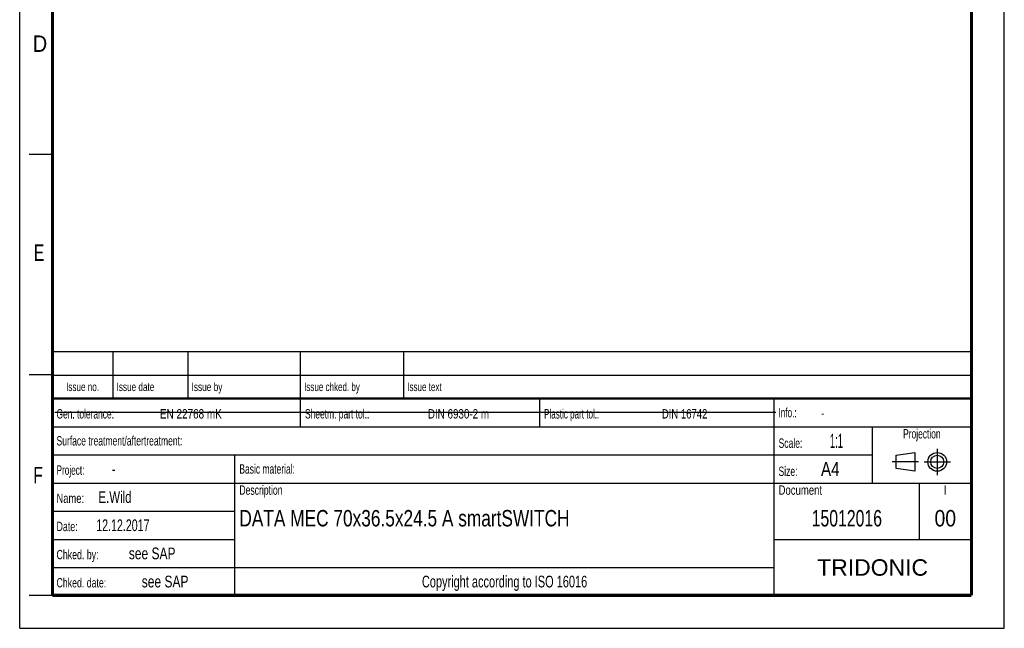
# Model space of a CAD drawing. Header units: millimetres. Extents: x 0 to 210, y 0 to 297.
# Tile 1 of 16: x 0 to 210, y 0 to 130. Entities that reach past the tile are written whole.
import ezdxf
from ezdxf.enums import TextEntityAlignment as Align

# ---------------------------------------------------------------- set-up
doc = ezdxf.new("R2010")
doc.units = ezdxf.units.MM
doc.header["$LTSCALE"] = 19.36
doc.linetypes.add('CENTER', pattern=[0.6, 0.375, -0.075, 0.075, -0.075])
doc.layers.get('0').update_dxf_attribs({"linetype": 'CONTINUOUS'})
doc.layers.add('DEFAULT_1', color=7, linetype='CENTER')
doc.layers.add('Z_NOTICE', color=7, linetype='CONTINUOUS')
doc.styles.get("Standard").update_dxf_attribs({"font": 'txt', "width": 0.7})
doc.styles.add('TEXTSTYLE_2', font='txt', dxfattribs={"width": 0.75})
doc.styles.add('TEXTSTYLE_4', font='arial.ttf')

# ---------------------------------------------------------------- blocks, each defined once
blk = doc.blocks.new('PROJEKTIONSMETHODE_BL0', base_point=(192.31, 35.47))
at = {"color": 2, "linetype": 'CONTINUOUS'}
for p, q in [((186.91, 36.87), (190.91, 37.47)), ((186.91, 34.07), (186.91, 36.87)), ((190.91, 37.47), (190.91, 33.47)), ((190.91, 33.47), (186.91, 34.07))]:
    blk.add_line(p, q, dxfattribs=at)
for radius in [2, 1.4]:
    blk.add_circle((195.71, 35.47), radius, dxfattribs=at)
at = {"layer": 'DEFAULT_1', "color": 2, "linetype": 'CENTER'}
for p, q in [((195.71, 38.27), (195.71, 32.67)), ((191.71, 35.47), (186.11, 35.47)), ((192.91, 35.47), (198.5, 35.47))]:
    blk.add_line(p, q, dxfattribs=at)

msp = doc.modelspace()

# ---------------------------------------------------------------- linework, layer by layer
at = {"color": 2, "linetype": 'CONTINUOUS'}
for p, q in [((0, 0), (0, 297)), ((210, 0), (210, 297)), ((7, 101), (2, 101)), ((6.91362, 48.96015), (6.91362, 58.96015)), ((6.91362, 58.96015), (202.91362, 58.96015)), ((19.91362, 48.96015), (19.91362, 58.96015)), ((35.91362, 48.96015), (35.91362, 58.96015)), ((59.91362, 48.96015), (59.91362, 58.96015)), ((81.91362, 48.96015), (81.91362, 58.96015)), ((202.91362, 48.96015), (202.91362, 58.96015)), ((7, 54), (2, 54)), ((6.91362, 53.96015), (202.91362, 53.96015)), ((6.91355, 6.96013), (6.91355, 48.96013)), ((6.91355, 48.96013), (202.91355, 48.96013)), ((6.91362, 48.96015), (202.91362, 48.96015)), ((59.91355, 42.96013), (59.91355, 48.96013)), ((110.91355, 42.96013), (110.91355, 48.96013)), ((160.91355, 6.96013), (160.91355, 48.96013)), ((202.91355, 6.96013), (202.91355, 48.96013)), ((6.91355, 42.96013), (202.91355, 42.96013)), ((181.91355, 30.96013), (181.91355, 42.96013)), ((6.91355, 36.96013), (181.91355, 36.96013)), ((45.91355, 6.96013), (45.91355, 36.96013)), ((6.91355, 30.96013), (202.91355, 30.96013)), ((191.91355, 18.96013), (191.91355, 30.96013)), ((6.91355, 24.96013), (45.91355, 24.96013)), ((6.91355, 18.96013), (45.91355, 18.96013)), ((160.91355, 18.96013), (202.91355, 18.96013)), ((6.91355, 12.96013), (160.91355, 12.96013)), ((7, 7), (2, 7)), ((6.91355, 6.96013), (202.91355, 6.96013)), ((0, 0), (210, 0))]:
    msp.add_line(p, q, dxfattribs=at)
at = {"color": 7, "linetype": 'CONTINUOUS'}
msp.add_line((7.46812, 46.04239), (161.26812, 46.04239), dxfattribs=at)
for points, const_width in [([(7, 7), (7, 290)], 0.7), ([(203, 7), (203, 290)], 0.7), ([(7, 49), (203, 49)], 0.5), ([(7, 7), (203, 7)], 0.7)]:
    msp.add_lwpolyline(points, dxfattribs=dict(at, const_width=const_width))

# ---------------------------------------------------------------- block references
at = {"color": 2, "linetype": 'CONTINUOUS'}
msp.add_blockref('PROJEKTIONSMETHODE_BL0', (192.30508, 35.46975), dxfattribs=at)

# ---------------------------------------------------------------- texts
at = {"color": 5, "linetype": 'CONTINUOUS', "style": 'TEXTSTYLE_2'}
for s, width, p in [('D', 0.904762, (2.80729, 122.85717)), ('E', 0.714286, (3.00245, 78.30247)), ('F', 0.714286, (2.92219, 30.89704))]:
    msp.add_text(s, height=3.5, dxfattribs=dict(at, width=width)).set_placement(p)
at = {"layer": 'Z_NOTICE', "color": 5, "linetype": 'CONTINUOUS', "style": 'TEXTSTYLE_2'}
for s, height, width, p in [('Issue date ', 1.8, 0.725108, (20.66362, 50.56015)), ('Issue by ', 1.8, 0.732804, (36.66362, 50.56015)), ('Issue chked. by', 1.8, 0.711111, (60.66362, 50.56015)), ('Issue text ', 1.8, 0.712121, (82.66362, 50.56015)), ('Gen. tolerance:', 2, 0.669841, (7.85105, 44.71013)), ('EN 22768 mK', 2, 0.792208, (29.91057, 44.71013)), ('Sheetm. part tol.:', 2, 0.67328, (60.85105, 44.71013)), ('DIN 6930-2 m', 2, 0.78373, (87.05343, 44.71013)), ('Plastic part tol.:', 2, 0.642857, (111.85105, 44.71013)), ('DIN 16742', 2, 0.759259, (136.95819, 44.71013)), ('Info.: ', 2, 0.64966, (161.85105, 44.96013)), ('Surface treatment/aftertreatment: ', 2, 0.681373, (7.85105, 38.96013)), ('Scale:  ', 2, 0.684524, (161.85105, 38.46013)), ('1:1', 3, 0.5, (172.80343, 38.46013)), ('Project: ', 2, 0.656085, (7.85105, 32.71013)), ('-', 2.5, 0.714286, (19.66057, 32.71013)), ('Basic material: ', 2, 0.675595, (46.85105, 32.96013)), ('Size: ', 2, 0.678571, (161.85105, 32.46013)), (' A4', 3, 0.809524, (169.9939, 32.46013)), ('E.Wild', 2.5, 0.730159, (16.80343, 26.71013)), ('Description', 2, 0.688312, (46.85105, 28.46013)), ('Document', 2, 0.761905, (161.85105, 28.46013)), ('Name: ', 2, 0.746032, (7.85105, 26.71013)), ('12.12.2017', 2.5, 0.678571, (16.32724, 20.71013)), ('Date: ', 2, 0.706349, (7.85105, 20.71013)), ('Chked. by: ', 2, 0.701299, (7.85105, 14.71013)), ('see SAP', 2.5, 0.765306, (23.27962, 14.71013)), ('Chked. date: ', 2, 0.699634, (7.85105, 8.71013)), ('see SAP', 2.5, 0.765306, (26.04152, 8.71013))]:
    msp.add_text(s, height=height, dxfattribs=dict(at, width=width)).set_placement(p)
for s, height, width, p in [('Issue no.', 1.8, 0.719577, (13.41362, 50.56015)), ('Projection', 2, 0.671429, (192.41355, 40.46013)), ('I', 2, 0.833333, (197.41355, 28.46013)), ('Copyright according to ISO 16016', 2.5, 0.700149, (103.41355, 8.71013))]:
    msp.add_text(s, height=height, dxfattribs=dict(at, width=width)).set_placement(p, align=Align.CENTER)
at = {"layer": 'Z_NOTICE', "color": 5, "linetype": 'CONTINUOUS', "width": 0.714286}
msp.add_text('-', height=1.8, dxfattribs=at).set_placement((170.94628, 44.96013))
at = {"layer": 'Z_NOTICE', "color": 7, "linetype": 'CONTINUOUS', "style": 'TEXTSTYLE_2', "width": 0.787075}
msp.add_text('DATA MEC 70x36.5x24.5 A smartSWITCH', height=3.5, dxfattribs=at).set_placement((46.85105, 21.71013))
at = {"layer": 'Z_NOTICE', "color": 7, "linetype": 'CONTINUOUS', "style": 'TEXTSTYLE_2'}
for s, width, p in [('15012016', 0.720238, (176.41355, 21.71013)), ('00', 0.880952, (197.41355, 21.71013))]:
    msp.add_text(s, height=3.5, dxfattribs=dict(at, width=width)).set_placement(p, align=Align.CENTER)
at = {"layer": 'Z_NOTICE', "color": 5, "linetype": 'CONTINUOUS', "style": 'TEXTSTYLE_4'}
msp.add_text('TRIDONIC', height=3.5, dxfattribs=at).set_placement((181.91355, 11.21013), align=Align.CENTER)

doc.saveas('drawing.dxf')
